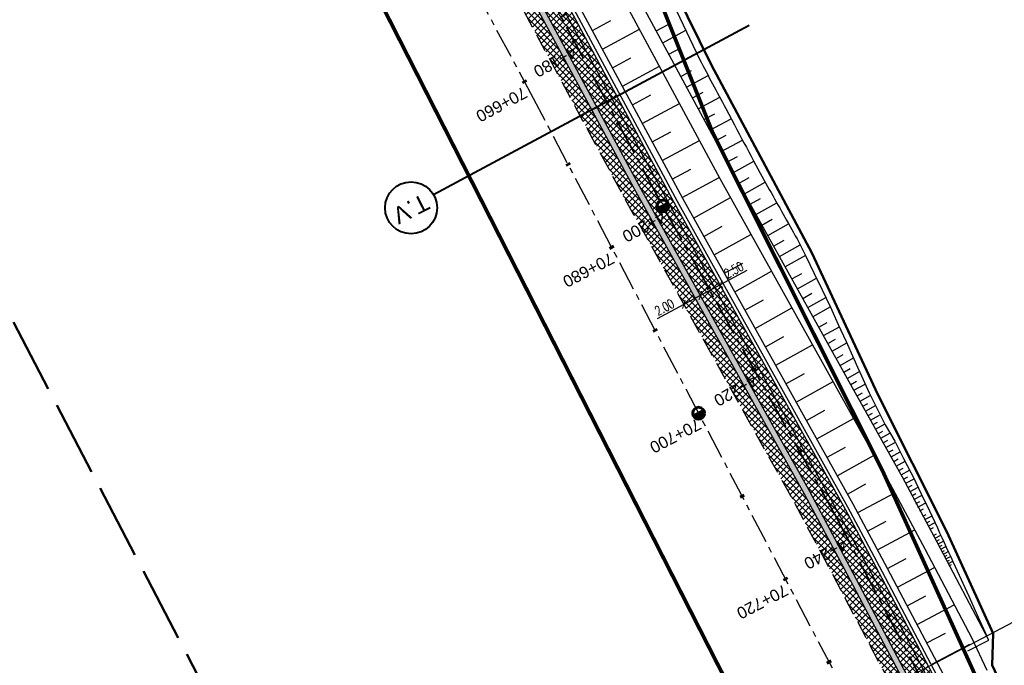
# Model space of a CAD drawing. Header units: metres. Extents: x 7529615 to 7533751, y 5721195 to 5727898.
# Tile 7 of 138: x 7531600 to 7531706, y 5724037 to 5724106. Entities that reach past the tile are written whole.
import ezdxf
from ezdxf.enums import TextEntityAlignment as Align

# ---------------------------------------------------------------- set-up
doc = ezdxf.new("R2010")
doc.units = ezdxf.units.M
doc.header["$PDMODE"] = 1
doc.header["$PDSIZE"] = 0.3
for name, pattern in [('CENTER', [50.8, 31.75, -6.35, 6.35, -6.35]), ('CENTER2', [28.575, 19.05, -3.175, 3.175, -3.175]), ('HIDDEN', [9.525, 6.35, -3.175]), ('L_0_09', [2.5, 2, -0.5])]:
    doc.linetypes.add(name, pattern=pattern)
for name, color, linetype in [('C-DROGI-SYTUACJA-ETYKIETY', 7, 'Continuous'), ('D-hatch-pobocza', 131, 'Continuous'), ('D-otw-geotechniczne', 4, 'Continuous'), ('D-pobocza', 60, 'Continuous'), ('D-skarpa', 2, 'Continuous'), ('D-skarpa-kreskowanie', 2, 'Continuous'), ('D-wymiary', 1, 'Continuous')]:
    doc.layers.add(name, color=color, linetype=linetype)
for name, color, linetype, lineweight in [('D-bariera-uliczna-typu-B-01', 1, 'FENCELINE1', 30), ('D-krawędzie', 3, 'Continuous', 30), ('D-obrzeża', 2, 'Continuous', 30), ('D-opisy', 2, 'Continuous', 30), ('D-oś', 2, 'CENTER', 30), ('D-pas-drogowy', 7, 'HIDDEN', 50), ('Sieci-KD-proj', 4, 'KANDESZCZ_X2', 30)]:
    doc.layers.add(name, color=color, linetype=linetype, lineweight=lineweight)
for name, color, linetype, lineweight, true_color in [('D-hatch-ciag-pieszo-rowerowy', 7, 'Continuous', 13, 0xff9f80), ('D-linia-podzialowa-ZRID', 7, 'Continuous', 50, 0x40ff00), ('D-typowe', 7, 'Continuous', 40, 0x0061c2), ('D-ścieki', 7, 'Continuous', 30, 0x0544ff), ('zakres-mdcp', 7, 'L_0_09', 50, 0xff05ff)]:
    doc.layers.add(name, color=color, linetype=linetype, lineweight=lineweight, true_color=true_color)
doc.layers.add('poprzeczki', color=7, linetype='Continuous', true_color=0x0000c7)
doc.styles.add('ARIAL', font='arial.ttf', dxfattribs={"height": 1})
doc.styles.add('DIMTEXT', font='simplex.shx', dxfattribs={"width": 0.7})
doc.styles.get("Standard").update_dxf_attribs({"font": 'arial.ttf'})
doc.linetypes.add('FENCELINE1', pattern='A,6.35,-2.54,[133,ltypeshp.shx,S=2.54,R=0,X=-2.54,Y=0],-2.54,25.4', length=36.83)
doc.linetypes.add('KANDESZCZ_X2', pattern='A,4.366477,-0.326302,["kd",DIMTEXT,S=1.28,R=0,X=0,Y=-0.405864],-2.036296,4.465198', length=11.194273)
doc.dimstyles.new('500', dxfattribs={"dimtxt": 1, "dimasz": 0.7, "dimexe": 0.2, "dimexo": 0.5, "dimgap": 0.2, "dimtad": 1, "dimrnd": 0.005, "dimzin": 0, "dimdsep": 46, "dimtxsty": 'DIMTEXT', "dimblk": 'ARCHTICK', "dimcen": 0, "dimclrd": 256, "dimclre": 256, "dimclrt": 2, "dimadec": 5, "dimazin": 0, "dimtfac": 1, "dimtofl": 0, "dimtmove": 0, "dimatfit": 3, "dimfxl": 1, "dimtolj": 1, "dimtzin": 0, "dimlwd": -1, "dimlwe": -1, "dimarcsym": 0})
pattern_1 = [(45, (0, 0), (-0.33675960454, 0.33675960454), []), (135, (0, 0), (-0.33675960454, -0.33675960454), [])]

# ---------------------------------------------------------------- blocks, each defined once
blk = doc.blocks.new('kilometraz')
at = {"linetype": 'ByBlock', "lineweight": -2}
blk.add_hatch(color=0, dxfattribs=at).paths.add_polyline_path([(0, -0.28125, 0.41421356), (0.28125, 0, 0.41421356), (0, 0.28125)])
at = {"color": 0, "linetype": 'ByBlock', "lineweight": -2}
blk.add_line((0, 0.28125), (0, -0.28125), dxfattribs=at)
blk.add_circle((0, 0), 0.28125, dxfattribs=at)
blk = doc.blocks.new('AeccTickLine')
at = {"color": 0, "linetype": 'ByBlock', "lineweight": -2}
blk.add_line((0, 1), (0, -1), dxfattribs=at)
blk = doc.blocks.new('_ArchTick')
at = {"color": 0, "linetype": 'ByBlock', "const_width": 0.15}
blk.add_lwpolyline([(-0.5, -0.5), (0.5, 0.5)], dxfattribs=at)
blk = doc.blocks.new('*D109')
at = {"layer": 'D-wymiary', "transparency": 16777216}
for p, q in [((7531675.38, 5724078.03), (7531678.22, 5724079.56)), ((7531673.21, 5724076.86), (7531675.38, 5724078.03)), ((7531675.61, 5724077.59), (7531675.47, 5724077.85)), ((7531673.44, 5724076.42), (7531673.3, 5724076.68))]:
    blk.add_line(p, q, dxfattribs=at)
at = {"layer": 'Defpoints', "color": 0, "transparency": 16777216}
for p in [(7531675.38, 5724078.03), (7531675.38, 5724078.03), (7531673.21, 5724076.86)]:
    blk.add_point(p, dxfattribs=at)
at = {"layer": 'D-wymiary', "transparency": 16777216, "xscale": 0.6999999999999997, "yscale": 0.6999999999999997, "zscale": 0.6999999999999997}
for p, rotation in [((7531675.38, 5724078.03), 28.28993288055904), ((7531673.21, 5724076.86), 208.289932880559)]:
    blk.add_blockref('_ArchTick', p, dxfattribs=dict(at, rotation=rotation))
at = {"layer": 'D-wymiary', "color": 2, "transparency": 16777216, "insert": (7531676.78, 5724079.58), "char_height": 1, "attachment_point": 5, "rotation": 28.2899, "style": 'DIMTEXT'}
blk.add_mtext('\\A1;2.50', dxfattribs=at)
blk = doc.blocks.new('*D110')
at = {"layer": 'D-wymiary', "transparency": 16777216}
for p, q in [((7531673.21, 5724076.86), (7531671.45, 5724075.91)), ((7531671.45, 5724075.91), (7531668.6, 5724074.38)), ((7531671.68, 5724075.47), (7531671.54, 5724075.74)), ((7531673.44, 5724076.42), (7531673.3, 5724076.68))]:
    blk.add_line(p, q, dxfattribs=at)
at = {"layer": 'Defpoints', "color": 0, "transparency": 16777216}
for p in [(7531673.21, 5724076.86), (7531671.45, 5724075.91), (7531671.45, 5724075.91)]:
    blk.add_point(p, dxfattribs=at)
at = {"layer": 'D-wymiary', "transparency": 16777216, "xscale": 0.6999999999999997, "yscale": 0.6999999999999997, "zscale": 0.6999999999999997}
for p, rotation in [((7531673.21, 5724076.86), 28.28993289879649), ((7531671.45, 5724075.91), 208.2899328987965)]:
    blk.add_blockref('_ArchTick', p, dxfattribs=dict(at, rotation=rotation))
at = {"layer": 'D-wymiary', "color": 2, "transparency": 16777216, "insert": (7531669.38, 5724075.6), "char_height": 1, "attachment_point": 5, "rotation": 28.2899, "style": 'DIMTEXT'}
blk.add_mtext('\\A1;2.00', dxfattribs=at)

msp = doc.modelspace()

# ---------------------------------------------------------------- hatches: boundary and pattern name
at = {"layer": 'D-hatch-ciag-pieszo-rowerowy'}
h = msp.add_hatch(dxfattribs=at)
h.set_pattern_fill('ANSI37', color=256, scale=0.15, style=0)
h.set_pattern_definition(pattern_1)
h.paths.add_polyline_path([(7531670.459, 5724086.719), (7531652.861, 5724119.415), (7531649.994, 5724119.544), (7531666.66, 5724088.578), (7531679.391, 5724065.76), (7531684.868, 5724055.947), (7531688.519, 5724049.118), (7531697.217, 5724032.629), (7531705.519, 5724016.848), (7531710.985, 5724006.444), (7531717.725, 5723993.613), (7531720.609, 5723993.497), (7531714.804, 5724004.546), (7531709.338, 5724014.95), (7531701.035, 5724030.733), (7531692.333, 5724047.23), (7531688.668, 5724054.085), (7531683.18, 5724063.918)])
at = {"layer": 'D-hatch-pobocza'}
h = msp.add_hatch(dxfattribs=at)
h.set_pattern_fill('ANSI37', color=256, scale=0.15, style=0)
h.set_pattern_definition(pattern_1)
h.paths.add_polyline_path([(7531641.558, 5724137.252), (7531638.974, 5724135.896), (7531641.007, 5724132.022), (7531664.906, 5724087.617), (7531677.644, 5724064.786), (7531683.112, 5724054.988), (7531686.753, 5724048.18), (7531695.448, 5724031.697), (7531703.749, 5724015.917), (7531709.214, 5724005.514), (7531719.389, 5723986.147), (7531726.295, 5723973), (7531732.741, 5723960.736), (7531735.13, 5723956.19), (7531735.64, 5723955.219), (7531738.921, 5723952.151), (7531736.413, 5723957.005), (7531736.306, 5723956.962), (7531727.535, 5723973.651), (7531720.628, 5723986.798), (7531710.454, 5724006.165), (7531704.988, 5724016.569), (7531696.686, 5724032.349), (7531687.989, 5724048.837), (7531684.341, 5724055.659), (7531678.867, 5724065.468), (7531666.134, 5724088.29), (7531645.571, 5724126.496, -0.0448988), (7531643.415, 5724131.539)])
at = {"layer": 'D-ścieki', "linetype": 'ByBlock', "true_color": 0x00cccc}
h = msp.add_hatch(color=132, dxfattribs=at)
edge = h.paths.add_edge_path()
edge.add_line((7531642.006, 5724137.812), (7531641.436, 5724137.627))
edge.add_line((7531641.436, 5724137.627), (7531643.415, 5724131.539))
edge.add_arc((7531672.516, 5724140.998), 30.6, 198.0068, 208.28993)
edge.add_line((7531645.571, 5724126.496), (7531666.134, 5724088.29))
edge.add_line((7531666.134, 5724088.29), (7531678.867, 5724065.468))
edge.add_line((7531678.867, 5724065.468), (7531684.341, 5724055.659))
edge.add_line((7531684.341, 5724055.659), (7531687.989, 5724048.837))
edge.add_line((7531687.989, 5724048.837), (7531696.686, 5724032.349))
edge.add_line((7531696.686, 5724032.349), (7531704.988, 5724016.569))
edge.add_line((7531704.988, 5724016.569), (7531710.454, 5724006.165))
edge.add_line((7531710.454, 5724006.165), (7531727.535, 5723973.651))
edge.add_line((7531727.535, 5723973.651), (7531736.306, 5723956.962))
edge.add_line((7531736.306, 5723956.962), (7531737.416, 5723957.405))
edge.add_line((7531737.416, 5723957.405), (7531737.21, 5723957.862))
edge.add_line((7531737.21, 5723957.862), (7531736.632, 5723957.631))
edge.add_line((7531736.632, 5723957.631), (7531728.066, 5723973.93))
edge.add_line((7531728.066, 5723973.93), (7531710.985, 5724006.444))
edge.add_line((7531710.985, 5724006.444), (7531705.519, 5724016.848))
edge.add_line((7531705.519, 5724016.848), (7531697.217, 5724032.629))
edge.add_line((7531697.217, 5724032.629), (7531688.519, 5724049.118))
edge.add_line((7531688.519, 5724049.118), (7531684.868, 5724055.947))
edge.add_line((7531684.868, 5724055.947), (7531679.391, 5724065.76))
edge.add_line((7531679.391, 5724065.76), (7531666.66, 5724088.578))
edge.add_line((7531666.66, 5724088.578), (7531646.099, 5724126.78))
edge.add_arc((7531672.516, 5724140.998), 30, 198.0068, 208.28993, ccw=False)
edge.add_line((7531643.985, 5724131.724), (7531642.012, 5724137.794))
edge.add_arc((7531613.482, 5724128.52), 30, 18.0068, 18.04311)

# ---------------------------------------------------------------- linework, layer by layer
at = {"layer": 'D-bariera-uliczna-typu-B-01', "color": 160, "ltscale": 0.1, "true_color": 0x3d3dff, "flags": 128}
msp.add_lwpolyline([(7531734.97, 5723966.915), (7531732.195, 5723972.195), (7531725.288, 5723985.341), (7531715.114, 5724004.709), (7531709.648, 5724015.113), (7531701.345, 5724030.896), (7531692.643, 5724047.394), (7531688.975, 5724054.253), (7531683.485, 5724064.088), (7531670.766, 5724086.887), (7531650.215, 5724125.07, -0.0448988), (7531648.302, 5724129.544), (7531645.094, 5724139.413)], format="xyb", dxfattribs=at)
at = {"layer": 'D-krawędzie', "linetype": 'HIDDEN', "ltscale": 0.3, "flags": 128}
msp.add_lwpolyline([(7530572.01, 5726166.06), (7530620.381, 5726072.761), (7530641.555, 5726032.008), (7530660.961, 5725995.07), (7530689.128, 5725941.54), (7530707.336, 5725907.032), (7530725.256, 5725873.093), (7530743.97, 5725837.654), (7530770.527, 5725787.119), (7530787.864, 5725754.267), (7530809.898, 5725712.542), (7530824.739, 5725684.389), (7530840.856, 5725653.693), (7530860.675, 5725616.154), (7530865.283, 5725607.394), (7530878.05, 5725583.08), (7530918.172, 5725507.178), (7530950.163, 5725446.305), (7530993.419, 5725364.265), (7531022.766, 5725308.719), (7531053.81, 5725249.872), (7531081.166, 5725197.875), (7531103.902, 5725154.541), (7531128.123, 5725108.448), (7531149.3, 5725068.25), (7531167.38, 5725033.767), (7531197.165, 5724976.988), (7531228.151, 5724918.034), (7531253.153, 5724870.491), (7531286.796, 5724806.654), (7531306.74, 5724768.665), (7531335.094, 5724714.652), (7531357.319, 5724672.439), (7531373.645, 5724641.454), (7531392.162, 5724605.999), (7531418.48, 5724555.853), (7531439.727, 5724515.582), (7531468.399, 5724461.077), (7531491.782, 5724416.528), (7531531.99, 5724339.833), (7531557.227, 5724291.659), (7531569.852, 5724267.577), (7531591.376, 5724226.548), (7531610.004, 5724191.103), (7531616.883, 5724177.999), (7531629.985, 5724153.025), (7531641.007, 5724132.022), (7531664.906, 5724087.617), (7531677.644, 5724064.786), (7531683.112, 5724054.988), (7531686.753, 5724048.18), (7531695.448, 5724031.697), (7531703.749, 5724015.917), (7531709.214, 5724005.514), (7531719.389, 5723986.147), (7531726.295, 5723973), (7531732.741, 5723960.736), (7531735.13, 5723956.19)], dxfattribs=at)
at = {"layer": 'D-linia-podzialowa-ZRID', "color": 12, "ltscale": 15, "true_color": 0xc70000}
msp.add_lwpolyline([(7531632.023, 5724196.486), (7531647.184, 5724166.153), (7531653.949, 5724152.618), (7531659.551, 5724133.399), (7531661.635, 5724128.621), (7531669.276, 5724111.873), (7531674.404, 5724101.435), (7531685.138, 5724081.408), (7531692.164, 5724066.27), (7531699.537, 5724051.637), (7531704.507, 5724040.774), (7531704.401, 5724037.369), (7531720.244, 5724003.738), (7531728.471, 5723986.877), (7531732.335, 5723979.026), (7531733.948, 5723975.639), (7531736.531, 5723969.984), (7531737.336, 5723968.519), (7531738.285, 5723967.699), (7531742.181, 5723962.346), (7531744.286, 5723958.616), (7531755.393, 5723944.193), (7531758.69, 5723936.76), (7531758.69, 5723936.76)], dxfattribs=at)
at = {"layer": 'D-obrzeża'}
msp.add_lwpolyline([(7531780.894, 5723900.509), (7531779.425, 5723903.067, 0.1186133), (7531777.818, 5723904.767), (7531765.06, 5723913.076, -0.2009158), (7531758.547, 5723922.659), (7531755.443, 5723937.941, 0.1118002), (7531751.816, 5723945.995), (7531743.065, 5723957.61, 0.0485965), (7531740.441, 5723960.466), (7531738.437, 5723962.263, -0.089262), (7531734.082, 5723967.852), (7531731.885, 5723972.032), (7531724.979, 5723985.179), (7531714.804, 5724004.546), (7531709.338, 5724014.95), (7531701.035, 5724030.733), (7531692.333, 5724047.23), (7531688.668, 5724054.085), (7531683.18, 5724063.918), (7531670.459, 5724086.719), (7531649.907, 5724124.904, -0.0448988), (7531647.969, 5724129.436), (7531644.775, 5724139.264)], format="xyb", dxfattribs=at)
at = {"layer": 'D-opisy'}
msp.add_line((7531696.435, 5724036.652), (7531729.512, 5724053.998), dxfattribs=at)
at = {"layer": 'D-oś', "ltscale": 0.1}
msp.add_lwpolyline([(7531812.381, 5723798.617), (7531655.397, 5724097.9), (7531637.916, 5724130.379), (7531626.886, 5724151.399), (7531613.784, 5724176.372), (7531606.906, 5724189.475), (7531588.276, 5724224.922), (7531566.752, 5724265.952), (7531554.126, 5724290.035), (7531528.89, 5724338.207), (7531488.683, 5724414.901), (7531465.302, 5724459.448)], dxfattribs=at)
at = {"layer": 'D-oś', "linetype": 'CENTER2', "lineweight": 35, "ltscale": 0.2}
msp.add_lwpolyline([(7531614.257, 5724194.443, -0.0425924), (7531617.003, 5724190.143), (7531641.087, 5724144.244, -0.0422623), (7531643.052, 5724139.579), (7531645.974, 5724130.59, 0.0448988), (7531648.088, 5724125.646), (7531669.363, 5724086.118), (7531687.571, 5724053.485), (7531733.076, 5723967.067, 0.0890601), (7531737.423, 5723961.493), (7531739.516, 5723959.617, -0.0485965), (7531742.14, 5723956.76), (7531750.648, 5723945.469, -0.1118002), (7531754.274, 5723937.414), (7531757.426, 5723921.898, 0.2009158), (7531763.94, 5723912.314), (7531771.974, 5723907.082, -0.1312282), (7531777.15, 5723901.327), (7531783.375, 5723889.12)], format="xyb", dxfattribs=at)
at = {"layer": 'D-pas-drogowy', "ltscale": 0.2, "flags": 128}
msp.add_lwpolyline([(7531633.019, 5724182.834, 0.4, 0.4, 0), (7531617.559, 5724211.608, 0.4, 0.4, 0), (7531566.784, 5724302.736, 0.4, 0.4, 0), (7531538.419, 5724356.47, 0.4, 0.4, 0), (7531526.32, 5724379.39, 0.4, 0.4, 0), (7531516.102, 5724393.607, 0.4, 0.4, 0.0014851), (7531513.78, 5724396.838, 0.4, 0.4, 0), (7531501.87, 5724413.41, 0.4, 0.4, 0), (7531474.926, 5724464.508, 0.4, 0.4, 0), (7531446.2, 5724518.992, 0.4, 0.4, 0), (7531424.962, 5724559.262, 0.4, 0.4, 0), (7531398.444, 5724609.566, 0.4, 0.4, 0), (7531379.647, 5724645.216, 0.4, 0.4, 0), (7531365.23, 5724672.56, 0.4, 0.4, 0), (7531341.306, 5724717.915, 0.4, 0.4, 0), (7531312.9, 5724771.789, 0.4, 0.4, 0), (7531292.591, 5724810.307, 0.4, 0.4, 0), (7531259.392, 5724873.271, 0.4, 0.4, 0), (7531233.74, 5724921.923, 0.4, 0.4, 0), (7531203.073, 5724980.092, 0.4, 0.4, 0), (7531173.471, 5725036.225, 0.4, 0.4, 0), (7531168.27, 5725046.09, 0.4, 0.4, 0), (7531172.29, 5725062.58, 0.4, 0.4, 0), (7531166.31, 5725074.58, 0.4, 0.4, 0), (7531150.32, 5725079.6, 0.4, 0.4, 0), (7531141.5, 5725096.43, 0.4, 0.4, 0), (7531109.312, 5725157.814, 0.4, 0.4, 0), (7531086.641, 5725201.048, 0.4, 0.4, 0), (7531059.198, 5725253.384, 0.4, 0.4, 0), (7531028.207, 5725312.489, 0.4, 0.4, 0), (7530999.105, 5725367.99, 0.4, 0.4, 0), (7530956.248, 5725449.725, 0.4, 0.4, 0), (7530924.398, 5725510.464, 0.4, 0.4, 0), (7530897.51, 5725561.74, 0.4, 0.4, 0), (7530894.46, 5725566.14, 0.4, 0.4, 0), (7530892.16, 5725570.49, 0.4, 0.4, 0), (7530869.363, 5725613.307, 0.4, 0.4, 0), (7530861.694, 5725627.705, 0.4, 0.4, 0), (7530852.74, 5725644.52, 0.4, 0.4, 0), (7530831.51, 5725684.2, 0.4, 0.4, 0), (7530811.13, 5725722.52, 0.4, 0.4, 0), (7530792.348, 5725757.941, 0.4, 0.4, 0), (7530768.03, 5725803.8, 0.4, 0.4, 0), (7530748.769, 5725840.179, 0.4, 0.4, 0), (7530727.7, 5725879.97, 0.4, 0.4, 0), (7530712.098, 5725909.545, 0.4, 0.4, 0), (7530693.644, 5725944.645, 0.4, 0.4, 0), (7530665.702, 5725997.539, 0.4, 0.4, 0), (7530641.76, 5726042.88, 0.4, 0.4, 0), (7530616.5, 5726091.48, 0.4, 0.4, 0), (7530604.628, 5726114.32, 0.4, 0.4, -0.0077628), (7530602.5, 5726118.43, 0.4, 0.4, 0), (7530603.992, 5726123.395, 0.4, 0.4, 0), (7530606.53, 5726131.84, 0.4, 0.4, 0), (7530603.27, 5726136.83, 0.4, 0.4, 0), (7530593.776, 5726151.369, 0.4, 0.4, 0), (7530590.203, 5726156.84, 0.4, 0.4, 0), (7530583.3, 5726167.41, 0.4, 0.4, 0), (7530580.578, 5726170.428, 0.4, 0.4, 0), (7530575.85, 5726175.67, 0.4, 0.4, 0), (7530569.01, 5726186.66, 0.4, 0.4, 0), (7530562.555, 5726199.189, 0.4, 0.4, 0), (7530555.67, 5726211.39, 0.4, 0.4, 0), (7530548.29, 5726224.23, 0.4, 0.4, 0), (7530540.58, 5726237.71, 0.4, 0.4, 0), (7530532.68, 5726252.65, 0.4, 0.4, 0), (7530524.06, 5726269.35, 0.4, 0.4, 0), (7530502.82, 5726309.91, 0.4, 0.4, 0), (7530488.83, 5726336.63, 0.4, 0.4, 0), (7530466.03, 5726380.16, 0.4, 0.4, 0), (7530438.47, 5726432.77, 0.4, 0.4, 0), (7530424.53, 5726459.09, 0.4, 0.4, 0), (7530401.63, 5726502.97, 0.4, 0.4, 0), (7530383.38, 5726538.06, 0.4, 0.4, 0), (7530353.97, 5726593.52, 0.4, 0.4, 0), (7530338.47, 5726622.74, 0.4, 0.4, 0), (7530322.01, 5726653.88, 0.4, 0.4, 0), (7530297.54, 5726700.33, 0.4, 0.4, 0), (7530287.38, 5726719.6, 0.4, 0.4, 0), (7530285.95, 5726722.316, 0.4, 0.4, 0), (7530280.26, 5726733.12, 0.4, 0.4, 0), (7530266.73, 5726758.74, 0.4, 0.4, 0), (7530260.42, 5726770.47, 0.4, 0.4, 0), (7530253.25, 5726783.82, 0.4, 0.4, 0), (7530244.95, 5726799.33, 0.4, 0.4, 0), (7530239.39, 5726808.49, 0.4, 0.4, 0), (7530238.29, 5726807.9, 0.4, 0.4, 0), (7530218.11, 5726850.67, 0.4, 0.4, 0), (7530175.907, 5726928.168, 0.4, 0.4, 0), (7530096.68, 5727076.15, 0.4, 0.4, 0), (7530094.68, 5727079.89, 0.4, 0.4, 0), (7530064.597, 5727135.523, 0.4, 0.4, 0), (7530046.731, 5727168.892, 0.4, 0.4, 0), (7530025.803, 5727208.461, 0.4, 0.4, 0), (7530012.847, 5727232.979, 0.4, 0.4, 0), (7529994.15, 5727268.45, 0.4, 0.4, 0), (7529981.671, 5727291.93, 0.4, 0.4, 0), (7529949.89, 5727351.73, 0.4, 0.4, 0), (7529924.75, 5727399.03, 0.4, 0.4, 0), (7529915.516, 5727417.1, 0.4, 0.4, 0), (7529885.83, 5727475.19, 0.4, 0.4, 0), (7529862.56, 5727519.97, 0.4, 0.4, 0), (7529852.985, 5727538.191, 0.4, 0.4, 0), (7529836.513, 5727569.511, 0.4, 0.4, 0), (7529815.369, 5727609.141, 0.4, 0.4, 0), (7529792.795, 5727651.247, 0.4, 0.4, 0), (7529774.199, 5727685.858, 0.4, 0.4, 0), (7529746.966, 5727736.059, 0.4, 0.4, 0), (7529733.92, 5727757.62, 0.4, 0.4, 0), (7529708.607, 5727806.389, 0.4, 0.4, 0), (7529688.492, 5727796.345, 0.4, 0.4, 0), (7529723.55, 5727729.88, 0.4, 0.4, 0), (7529725.42, 5727730.2, 0.4, 0.4, 0), (7529735.38, 5727711.28, 0.4, 0.4, 0), (7529739.21, 5727707.77, 0.4, 0.4, 0), (7529753.31, 5727681.13, 0.4, 0.4, 0), (7529755.178, 5727682.114, 0.4, 0.4, 0), (7529792.102, 5727611.923, 0.4, 0.4, 0), (7529811.741, 5727574.662, 0.4, 0.4, 0), (7529835.194, 5727530.193, 0.4, 0.4, 0), (7529857.56, 5727487.787, 0.4, 0.4, 0), (7529875.155, 5727454.426, 0.4, 0.4, 0), (7529890.63, 5727425.131, 0.4, 0.4, 0), (7529900.671, 5727406.159, 0.4, 0.4, 0), (7529953.284, 5727306.747, 0.4, 0.4, 0), (7529983.208, 5727250.207, 0.4, 0.4, 0), (7530015.379, 5727189.42, 0.4, 0.4, 0), (7530062.319, 5727099.625, 0.4, 0.4, 0), (7530100.06, 5727027.16, 0.4, 0.4, 0), (7530105.06, 5727018.32, 0.4, 0.4, 0), (7530143.175, 5726945.066, 0.4, 0.4, 0), (7530170.547, 5726892.961, 0.4, 0.4, 0), (7530195.92, 5726850.75, 0.4, 0.4, 0), (7530194.71, 5726849.15, 0.4, 0.4, 0), (7530197.22, 5726845.06, 0.4, 0.4, 0), (7530254.03, 5726738.21, 0.4, 0.4, 0), (7530261.371, 5726724.163, 0.4, 0.4, 0), (7530281.54, 5726685.57, 0.4, 0.4, 0), (7530289.214, 5726671.967, 0.4, 0.4, 0), (7530300.51, 5726651.778, 0.4, 0.4, 0), (7530303.939, 5726645.168, 0.4, 0.4, 0), (7530334.708, 5726583.665, 0.4, 0.4, 0), (7530397.759, 5726458.5, 0.4, 0.4, 0), (7530450.41, 5726357.28, 0.4, 0.4, 0), (7530482.4, 5726303.41, 0.4, 0.4, 0), (7530483.688, 5726301.003, 0.4, 0.4, 0), (7530491.35, 5726283.94, 0.4, 0.4, 0), (7530512.67, 5726243.78, 0.4, 0.4, 0), (7530529.43, 5726209.46, 0.4, 0.4, 0), (7530571.29, 5726130.56, 0.4, 0.4, 0), (7530581.28, 5726107.21, 0.4, 0.4, 0), (7530591.16, 5726088.44, 0.4, 0.4, 0), (7530597.42, 5726080.68, 0.4, 0.4, 0), (7530607.21, 5726063.51, 0.4, 0.4, 0), (7530610.82, 5726061.93, 0.4, 0.4, 0), (7530634.935, 5726016.147, 0.4, 0.4, 0), (7530642.914, 5726001.078, 0.4, 0.4, 0), (7530695.12, 5725902.09, 0.4, 0.4, 0), (7530708.718, 5725876.303, 0.4, 0.4, 0), (7530755.54, 5725787.51, 0.4, 0.4, 0), (7530802.56, 5725694.925, 0.4, 0.4, 0), (7530840.085, 5725624.059, 0.4, 0.4, 0), (7530865.243, 5725577.494, 0.4, 0.4, 0), (7530914.557, 5725484.684, 0.4, 0.4, 0), (7530964.182, 5725390.836, 0.4, 0.4, 0), (7531008.007, 5725307.954, 0.4, 0.4, 0), (7531059.253, 5725211.041, 0.4, 0.4, 0), (7531127.66, 5725081.67, 0.4, 0.4, 0), (7531345.12, 5724669.94, 0.4, 0.4, 0), (7531388.464, 5724586.93, 0.4, 0.4, 0), (7531412.35, 5724541.183, 0.4, 0.4, 0), (7531482.09, 5724407.62, 0.4, 0.4, 0), (7531504.02, 5724366.79, 0.4, 0.4, 0), (7531519.374, 5724337.52, 0.4, 0.4, 0), (7531563.749, 5724252.932, 0.4, 0.4, 0), (7531602.175, 5724179.681, 0.4, 0.4, 0), (7531619.177, 5724147.204, 0.4, 0.4, 0), (7531625.038, 5724135.635, 0.4, 0.4, 0), (7531656.796, 5724073.316, 0.4, 0.4, 0), (7531675.12, 5724037.36, 0.4, 0.4, 0), (7531682.71, 5724022.92, 0.4, 0.4, 0), (7531705.565, 5723979.811, 0.4, 0.4, 0), (7531736.606, 5723921.262, 0.4, 0.4, 0), (7531750.46, 5723895.13, 0.4, 0.4, 0), (7531740.77, 5723886.56, 0.4, 0.4, 0), (7531732.86, 5723885, 0.4, 0.4, 0), (7531722.18, 5723887.77, 0.4, 0.4, 0), (7531729.87, 5723862.17, 0.4, 0.4, 0), (7531742.92, 5723861.93, 0.4, 0.4, 0), (7531763.71, 5723859.52, 0.4, 0.4, 0), (7531768.42, 5723854.12, 0.4, 0.4, 0), (7531787.42, 5723817.97, 0.4, 0.4, 0), (7531795.57, 5723809.82, 0.4, 0.4, 0), (7531816.347, 5723819.85, 0.4, 0.4, 0), (7531816.347, 5723819.85, 0.4, 0.4, 0), (7531805.06, 5723843.23, 0.4, 0.4, 0), (7531803.61, 5723886.23, 0.4, 0.4, 0), (7531803.61, 5723886.23, 0.4, 0.4, 0), (7531780.08, 5723929.25, 0.4, 0.4, 0), (7531758.69, 5723936.76, 0.4, 0.4, 0), (7531749.359, 5723946.412, 0.4, 0.4, 0), (7531742.71, 5723953.29, 0.4, 0.4, 0), (7531735.177, 5723967.878, 0.4, 0.4, 0), (7531722.37, 5723992.68, 0.4, 0.4, 0), (7531705.042, 5724030.886, 0.4, 0.4, 0), (7531699.47, 5724043.17, 0.4, 0.4, 0), (7531692.69, 5724058.11, 0.4, 0.4, 0), (7531679.672, 5724084.017, 0.4, 0.4, 0), (7531674.55, 5724094.21, 0.4, 0.4, 0), (7531666.633, 5724114.003, 0.4, 0.4, 0), (7531649, 5724153.82, 0.4, 0.4, 0), (7531641.49, 5724149.34, 0.4, 0.4, 0), (7531626.04, 5724179.34, 0.4, 0.4, 0), (7531633.03, 5724182.84, 0, 0, 0)], format="xyseb", dxfattribs=at)
at = {"layer": 'D-pobocza'}
msp.add_lwpolyline([(7531735.523, 5723966.409), (7531735.521, 5723967.335), (7531735.12, 5723968.011), (7531734.925, 5723968.397), (7531732.77, 5723972.497), (7531725.864, 5723985.644), (7531715.689, 5724005.011), (7531710.223, 5724015.415), (7531701.92, 5724031.199), (7531693.217, 5724047.699), (7531689.545, 5724054.564), (7531684.053, 5724064.405), (7531671.336, 5724087.199), (7531650.788, 5724125.378, -0.0448988), (7531648.92, 5724129.745), (7531645.699, 5724139.654)], format="xyb", dxfattribs=at)
at = {"layer": 'D-skarpa', "linetype": 'Continuous'}
for p, q in [((7531654.75, 5724127.51), (7531675.282, 5724089.362)), ((7531676.598, 5724090.083), (7531656.071, 5724128.221)), ((7531675.282, 5724089.362), (7531687.983, 5724066.598)), ((7531689.292, 5724067.329), (7531676.598, 5724090.083)), ((7531694.811, 5724057.441), (7531689.292, 5724067.329)), ((7531687.983, 5724066.598), (7531693.495, 5724056.722)), ((7531698.516, 5724050.513), (7531694.811, 5724057.441)), ((7531693.495, 5724056.722), (7531697.191, 5724049.809)), ((7531704.025, 5724040.068), (7531698.516, 5724050.513)), ((7531697.191, 5724049.809), (7531702.228, 5724040.255)), ((7531697.191, 5724049.809), (7531702.228, 5724040.255)), ((7531701.808, 5724038.906), (7531704.025, 5724040.068))]:
    msp.add_line(p, q, dxfattribs=at)
msp.add_lwpolyline([(7531668.547, 5724111.69), (7531673.118, 5724102.086, -0.0006665), (7531675.919, 5724096.828), (7531676.859, 5724095.065, -0.0004466), (7531678.889, 5724091.246), (7531679.616, 5724089.917), (7531680.578, 5724088.179, -0.0006482), (7531683.545, 5724082.914), (7531684.467, 5724081.073), (7531685.351, 5724079.266), (7531686.233, 5724077.46), (7531687.116, 5724075.627), (7531687.952, 5724073.775), (7531688.776, 5724071.942), (7531689.599, 5724070.109), (7531690.011, 5724069.192), (7531690.422, 5724068.273), (7531691.234, 5724066.448), (7531692.95, 5724063.042), (7531693.987, 5724061.299), (7531694.933, 5724059.465), (7531695.712, 5724057.945), (7531695.94, 5724057.497), (7531696.814, 5724055.668), (7531697.678, 5724053.856), (7531698.537, 5724052.035, -0.0005144), (7531700.436, 5724047.92), (7531701.899, 5724044.741), (7531702.727, 5724042.903), (7531703.806, 5724040.482)], format="xyb", dxfattribs=at)
at = {"layer": 'D-skarpa', "linetype": 'Continuous', "elevation": -1.522}
msp.add_lwpolyline([(7531702.228, 5724040.255), (7531703.82, 5724036.841)], dxfattribs=at)
at = {"layer": 'D-skarpa-kreskowanie'}
for p, q in [((7531661.681, 5724105.139), (7531663.662, 5724106.205)), ((7531661.681, 5724105.139), (7531663.662, 5724106.205)), ((7531661.681, 5724105.139), (7531663.662, 5724106.205)), ((7531662.747, 5724103.157), (7531666.71, 5724105.29)), ((7531662.747, 5724103.157), (7531666.71, 5724105.29)), ((7531662.747, 5724103.157), (7531666.71, 5724105.29)), ((7531668.508, 5724105.113), (7531669.77, 5724105.791)), ((7531668.508, 5724105.113), (7531669.77, 5724105.791)), ((7531669.187, 5724103.851), (7531671.647, 5724105.175)), ((7531669.187, 5724103.851), (7531671.647, 5724105.175)), ((7531669.849, 5724102.622), (7531671.048, 5724103.267)), ((7531669.849, 5724102.622), (7531671.048, 5724103.267)), ((7531663.813, 5724101.176), (7531665.795, 5724102.242)), ((7531663.813, 5724101.176), (7531665.795, 5724102.242)), ((7531663.813, 5724101.176), (7531665.795, 5724102.242)), ((7531670.495, 5724101.422), (7531672.834, 5724102.681)), ((7531670.495, 5724101.422), (7531672.834, 5724102.681)), ((7531664.88, 5724099.195), (7531668.842, 5724101.327)), ((7531664.88, 5724099.195), (7531668.842, 5724101.327)), ((7531664.88, 5724099.195), (7531668.842, 5724101.327)), ((7531671.124, 5724100.253), (7531672.278, 5724100.874)), ((7531671.124, 5724100.253), (7531672.278, 5724100.874)), ((7531671.745, 5724099.098), (7531674.05, 5724100.339)), ((7531671.745, 5724099.098), (7531674.05, 5724100.339)), ((7531665.946, 5724097.213), (7531667.927, 5724098.28)), ((7531665.946, 5724097.213), (7531667.927, 5724098.28)), ((7531665.946, 5724097.213), (7531667.927, 5724098.28)), ((7531672.366, 5724097.946), (7531673.516, 5724098.565)), ((7531672.366, 5724097.946), (7531673.516, 5724098.565)), ((7531672.985, 5724096.796), (7531675.279, 5724098.031)), ((7531672.985, 5724096.796), (7531675.279, 5724098.031)), ((7531667.012, 5724095.232), (7531670.975, 5724097.365)), ((7531667.012, 5724095.232), (7531670.975, 5724097.365)), ((7531667.012, 5724095.232), (7531670.975, 5724097.365)), ((7531673.602, 5724095.648), (7531674.746, 5724096.264)), ((7531673.602, 5724095.648), (7531674.746, 5724096.264)), ((7531674.218, 5724094.504), (7531676.502, 5724095.733)), ((7531674.218, 5724094.504), (7531676.502, 5724095.733)), ((7531668.079, 5724093.251), (7531670.06, 5724094.317)), ((7531668.079, 5724093.251), (7531670.06, 5724094.317)), ((7531668.079, 5724093.251), (7531670.06, 5724094.317)), ((7531674.833, 5724093.362), (7531675.972, 5724093.976)), ((7531674.833, 5724093.362), (7531675.972, 5724093.976)), ((7531669.145, 5724091.27), (7531673.108, 5724093.402)), ((7531669.145, 5724091.27), (7531673.108, 5724093.402)), ((7531669.145, 5724091.27), (7531673.108, 5724093.402)), ((7531675.446, 5724092.222), (7531677.72, 5724093.446)), ((7531675.446, 5724092.222), (7531677.72, 5724093.446)), ((7531676.058, 5724091.085), (7531677.192, 5724091.696)), ((7531676.058, 5724091.085), (7531677.192, 5724091.696)), ((7531676.671, 5724089.952), (7531678.913, 5724091.203)), ((7531676.671, 5724089.952), (7531678.913, 5724091.203)), ((7531670.208, 5724089.295), (7531672.189, 5724090.361)), ((7531670.208, 5724089.295), (7531672.189, 5724090.361)), ((7531670.208, 5724089.295), (7531672.189, 5724090.361)), ((7531671.274, 5724087.314), (7531675.237, 5724089.447)), ((7531671.274, 5724087.314), (7531675.237, 5724089.447)), ((7531671.274, 5724087.314), (7531675.237, 5724089.447)), ((7531677.296, 5724088.831), (7531678.412, 5724089.454)), ((7531677.296, 5724088.831), (7531678.412, 5724089.454)), ((7531677.915, 5724087.721), (7531680.143, 5724088.964)), ((7531677.915, 5724087.721), (7531680.143, 5724088.964)), ((7531672.496, 5724085.119), (7531676.426, 5724087.312)), ((7531672.496, 5724085.119), (7531676.426, 5724087.312)), ((7531672.496, 5724085.119), (7531676.426, 5724087.312)), ((7531678.537, 5724086.607), (7531679.65, 5724087.228)), ((7531678.537, 5724086.607), (7531679.65, 5724087.228)), ((7531679.158, 5724085.494), (7531681.391, 5724086.739)), ((7531679.158, 5724085.494), (7531681.391, 5724086.739)), ((7531673.592, 5724083.154), (7531675.557, 5724084.251)), ((7531673.592, 5724083.154), (7531675.557, 5724084.251)), ((7531673.592, 5724083.154), (7531675.557, 5724084.251)), ((7531679.781, 5724084.377), (7531680.9, 5724085.002)), ((7531679.781, 5724084.377), (7531680.9, 5724085.002)), ((7531680.405, 5724083.259), (7531682.647, 5724084.51)), ((7531680.405, 5724083.259), (7531682.647, 5724084.51)), ((7531674.689, 5724081.19), (7531678.618, 5724083.382)), ((7531674.689, 5724081.19), (7531678.618, 5724083.382)), ((7531674.689, 5724081.19), (7531678.618, 5724083.382)), ((7531681.031, 5724082.137), (7531682.154, 5724082.764)), ((7531681.031, 5724082.137), (7531682.154, 5724082.764)), ((7531681.657, 5724081.014), (7531683.876, 5724082.252)), ((7531681.657, 5724081.014), (7531683.876, 5724082.252)), ((7531684.445, 5724081.115), (7531682.276, 5724079.905)), ((7531684.445, 5724081.115), (7531682.276, 5724079.905)), ((7531675.785, 5724079.225), (7531677.75, 5724080.321)), ((7531675.785, 5724079.225), (7531677.75, 5724080.321)), ((7531675.785, 5724079.225), (7531677.75, 5724080.321)), ((7531676.881, 5724077.26), (7531680.811, 5724079.452)), ((7531676.881, 5724077.26), (7531680.811, 5724079.452)), ((7531676.881, 5724077.26), (7531680.811, 5724079.452)), ((7531682.991, 5724078.624), (7531684.041, 5724079.21)), ((7531682.991, 5724078.624), (7531684.041, 5724079.21)), ((7531683.577, 5724077.573), (7531685.62, 5724078.714)), ((7531683.577, 5724077.573), (7531685.62, 5724078.714)), ((7531684.147, 5724076.552), (7531685.141, 5724077.106)), ((7531684.147, 5724076.552), (7531685.141, 5724077.106)), ((7531677.977, 5724075.295), (7531679.942, 5724076.391)), ((7531677.977, 5724075.295), (7531679.942, 5724076.391)), ((7531677.977, 5724075.295), (7531679.942, 5724076.391)), ((7531684.701, 5724075.558), (7531686.63, 5724076.634)), ((7531684.701, 5724075.558), (7531686.63, 5724076.634)), ((7531679.074, 5724073.33), (7531683.003, 5724075.522)), ((7531679.074, 5724073.33), (7531683.003, 5724075.522)), ((7531679.074, 5724073.33), (7531683.003, 5724075.522)), ((7531687.11, 5724075.637), (7531685.24, 5724074.594)), ((7531687.11, 5724075.637), (7531685.24, 5724074.594)), ((7531685.869, 5724073.465), (7531686.756, 5724073.96)), ((7531685.869, 5724073.465), (7531686.756, 5724073.96)), ((7531686.364, 5724072.578), (7531688.062, 5724073.525)), ((7531686.364, 5724072.578), (7531688.062, 5724073.525)), ((7531680.17, 5724071.365), (7531682.135, 5724072.461)), ((7531680.17, 5724071.365), (7531682.135, 5724072.461)), ((7531680.17, 5724071.365), (7531682.135, 5724072.461)), ((7531681.266, 5724069.4), (7531685.196, 5724071.593)), ((7531681.266, 5724069.4), (7531685.196, 5724071.593)), ((7531681.266, 5724069.4), (7531685.196, 5724071.593)), ((7531686.838, 5724071.729), (7531687.65, 5724072.182)), ((7531686.838, 5724071.729), (7531687.65, 5724072.182)), ((7531687.291, 5724070.916), (7531688.846, 5724071.784)), ((7531687.291, 5724070.916), (7531688.846, 5724071.784)), ((7531687.725, 5724070.139), (7531688.468, 5724070.554)), ((7531687.725, 5724070.139), (7531688.468, 5724070.554)), ((7531688.139, 5724069.395), (7531689.562, 5724070.189)), ((7531688.139, 5724069.395), (7531689.562, 5724070.189)), ((7531682.362, 5724067.435), (7531684.327, 5724068.532)), ((7531682.362, 5724067.435), (7531684.327, 5724068.532)), ((7531682.362, 5724067.435), (7531684.327, 5724068.532)), ((7531688.536, 5724068.684), (7531689.216, 5724069.064)), ((7531688.536, 5724068.684), (7531689.216, 5724069.064)), ((7531688.915, 5724068.004), (7531690.215, 5724068.73)), ((7531688.915, 5724068.004), (7531690.215, 5724068.73)), ((7531683.459, 5724065.47), (7531687.388, 5724067.663)), ((7531683.459, 5724065.47), (7531687.388, 5724067.663)), ((7531683.459, 5724065.47), (7531687.388, 5724067.663)), ((7531689.278, 5724067.355), (7531689.899, 5724067.701)), ((7531689.278, 5724067.355), (7531689.899, 5724067.701)), ((7531689.625, 5724066.734), (7531690.81, 5724067.395)), ((7531689.625, 5724066.734), (7531690.81, 5724067.395)), ((7531689.955, 5724066.141), (7531690.521, 5724066.457)), ((7531689.955, 5724066.141), (7531690.521, 5724066.457)), ((7531690.271, 5724065.575), (7531691.352, 5724066.178)), ((7531690.271, 5724065.575), (7531691.352, 5724066.178)), ((7531690.573, 5724065.035), (7531691.089, 5724065.322)), ((7531690.573, 5724065.035), (7531691.089, 5724065.322)), ((7531684.555, 5724063.506), (7531686.52, 5724064.602)), ((7531684.555, 5724063.506), (7531686.52, 5724064.602)), ((7531684.555, 5724063.506), (7531686.52, 5724064.602)), ((7531690.861, 5724064.519), (7531691.91, 5724065.105)), ((7531690.861, 5724064.519), (7531691.91, 5724065.105)), ((7531691.135, 5724064.027), (7531691.612, 5724064.293)), ((7531691.135, 5724064.027), (7531691.612, 5724064.293)), ((7531685.652, 5724061.541), (7531689.581, 5724063.734)), ((7531685.652, 5724061.541), (7531689.581, 5724063.734)), ((7531685.652, 5724061.541), (7531689.581, 5724063.734)), ((7531691.402, 5724063.55), (7531692.359, 5724064.084)), ((7531691.402, 5724063.55), (7531692.359, 5724064.084)), ((7531691.669, 5724063.071), (7531692.149, 5724063.339)), ((7531691.669, 5724063.071), (7531692.149, 5724063.339)), ((7531691.937, 5724062.591), (7531692.9, 5724063.129)), ((7531691.937, 5724062.591), (7531692.9, 5724063.129)), ((7531692.211, 5724062.102), (7531692.698, 5724062.374)), ((7531692.211, 5724062.102), (7531692.698, 5724062.374)), ((7531692.483, 5724061.615), (7531693.471, 5724062.166)), ((7531692.483, 5724061.615), (7531693.471, 5724062.166)), ((7531692.758, 5724061.12), (7531693.26, 5724061.4)), ((7531692.758, 5724061.12), (7531693.26, 5724061.4)), ((7531693.038, 5724060.619), (7531694.048, 5724061.183)), ((7531693.038, 5724060.619), (7531694.048, 5724061.183)), ((7531686.748, 5724059.576), (7531688.713, 5724060.673)), ((7531686.748, 5724059.576), (7531688.713, 5724060.673)), ((7531686.748, 5724059.576), (7531688.713, 5724060.673)), ((7531693.32, 5724060.114), (7531693.816, 5724060.392)), ((7531693.32, 5724060.114), (7531693.816, 5724060.392)), ((7531693.597, 5724059.618), (7531694.574, 5724060.163)), ((7531693.597, 5724059.618), (7531694.574, 5724060.163)), ((7531687.845, 5724057.612), (7531691.774, 5724059.805)), ((7531687.845, 5724057.612), (7531691.774, 5724059.805)), ((7531687.845, 5724057.612), (7531691.774, 5724059.805)), ((7531693.87, 5724059.13), (7531694.35, 5724059.398)), ((7531693.87, 5724059.13), (7531694.35, 5724059.398)), ((7531694.138, 5724058.649), (7531695.082, 5724059.176)), ((7531694.138, 5724058.649), (7531695.082, 5724059.176)), ((7531694.401, 5724058.177), (7531694.865, 5724058.436)), ((7531694.401, 5724058.177), (7531694.865, 5724058.436)), ((7531694.66, 5724057.714), (7531695.571, 5724058.222)), ((7531694.66, 5724057.714), (7531695.571, 5724058.222)), ((7531694.911, 5724057.256), (7531695.364, 5724057.499)), ((7531694.911, 5724057.256), (7531695.364, 5724057.499)), ((7531695.153, 5724056.803), (7531696.044, 5724057.28)), ((7531695.153, 5724056.803), (7531696.044, 5724057.28)), ((7531688.941, 5724055.647), (7531690.906, 5724056.744)), ((7531688.941, 5724055.647), (7531690.906, 5724056.744)), ((7531688.941, 5724055.647), (7531690.906, 5724056.744)), ((7531690.022, 5724053.674), (7531693.99, 5724055.795)), ((7531690.022, 5724053.674), (7531693.99, 5724055.795)), ((7531690.022, 5724053.674), (7531693.99, 5724055.795)), ((7531695.391, 5724056.358), (7531695.827, 5724056.591)), ((7531695.391, 5724056.358), (7531695.827, 5724056.591)), ((7531695.624, 5724055.922), (7531696.475, 5724056.378)), ((7531695.624, 5724055.922), (7531696.475, 5724056.378)), ((7531695.812, 5724055.476), (7531696.228, 5724055.698)), ((7531695.812, 5724055.476), (7531696.228, 5724055.698)), ((7531696.035, 5724055.06), (7531696.848, 5724055.494)), ((7531696.035, 5724055.06), (7531696.848, 5724055.494)), ((7531696.252, 5724054.653), (7531696.649, 5724054.866)), ((7531696.252, 5724054.653), (7531696.649, 5724054.866)), ((7531696.465, 5724054.256), (7531697.24, 5724054.671)), ((7531696.465, 5724054.256), (7531697.24, 5724054.671)), ((7531696.672, 5724053.868), (7531697.051, 5724054.071)), ((7531696.672, 5724053.868), (7531697.051, 5724054.071)), ((7531697.213, 5724053.67), (7531697.213, 5724053.67)), ((7531697.213, 5724053.67), (7531697.213, 5724053.67)), ((7531691.087, 5724051.681), (7531693.071, 5724052.742)), ((7531691.087, 5724051.681), (7531693.071, 5724052.742)), ((7531691.087, 5724051.681), (7531693.071, 5724052.742)), ((7531696.984, 5724053.285), (7531697.349, 5724053.48)), ((7531696.984, 5724053.285), (7531697.349, 5724053.48)), ((7531697.179, 5724052.92), (7531697.891, 5724053.3)), ((7531697.179, 5724052.92), (7531697.891, 5724053.3)), ((7531697.369, 5724052.564), (7531697.716, 5724052.749)), ((7531697.369, 5724052.564), (7531697.716, 5724052.749)), ((7531697.555, 5724052.217), (7531698.231, 5724052.579)), ((7531697.555, 5724052.217), (7531698.231, 5724052.579)), ((7531692.148, 5724049.697), (7531696.116, 5724051.819)), ((7531692.148, 5724049.697), (7531696.116, 5724051.819)), ((7531692.148, 5724049.697), (7531696.116, 5724051.819)), ((7531697.776, 5724051.897), (7531698.105, 5724052.073)), ((7531697.776, 5724051.897), (7531698.105, 5724052.073)), ((7531698.124, 5724051.246), (7531698.435, 5724051.413)), ((7531698.124, 5724051.246), (7531698.435, 5724051.413)), ((7531698.29, 5724050.935), (7531698.895, 5724051.258)), ((7531698.29, 5724050.935), (7531698.895, 5724051.258)), ((7531698.452, 5724050.632), (7531698.746, 5724050.789)), ((7531698.452, 5724050.632), (7531698.746, 5724050.789)), ((7531698.608, 5724050.338), (7531699.181, 5724050.64)), ((7531698.608, 5724050.338), (7531699.181, 5724050.64)), ((7531698.759, 5724050.052), (7531699.038, 5724050.199)), ((7531698.759, 5724050.052), (7531699.038, 5724050.199)), ((7531698.906, 5724049.773), (7531699.449, 5724050.059)), ((7531698.906, 5724049.773), (7531699.449, 5724050.059)), ((7531699.049, 5724049.501), (7531699.314, 5724049.641)), ((7531699.049, 5724049.501), (7531699.314, 5724049.641)), ((7531699.189, 5724049.237), (7531699.703, 5724049.508)), ((7531699.189, 5724049.237), (7531699.703, 5724049.508)), ((7531693.209, 5724047.713), (7531695.193, 5724048.774)), ((7531693.209, 5724047.713), (7531695.193, 5724048.774)), ((7531693.209, 5724047.713), (7531695.193, 5724048.774)), ((7531699.324, 5724048.98), (7531699.575, 5724049.112)), ((7531699.324, 5724048.98), (7531699.575, 5724049.112)), ((7531699.457, 5724048.729), (7531699.944, 5724048.986)), ((7531699.457, 5724048.729), (7531699.944, 5724048.986)), ((7531699.585, 5724048.486), (7531699.822, 5724048.611)), ((7531699.585, 5724048.486), (7531699.822, 5724048.611)), ((7531699.71, 5724048.249), (7531700.172, 5724048.492)), ((7531699.71, 5724048.249), (7531700.172, 5724048.492)), ((7531694.259, 5724045.723), (7531698.239, 5724047.823)), ((7531694.259, 5724045.723), (7531698.239, 5724047.823)), ((7531694.259, 5724045.723), (7531698.239, 5724047.823)), ((7531699.832, 5724048.018), (7531700.056, 5724048.136)), ((7531699.832, 5724048.018), (7531700.056, 5724048.136)), ((7531695.309, 5724043.733), (7531697.299, 5724044.783)), ((7531695.309, 5724043.733), (7531697.299, 5724044.783)), ((7531695.309, 5724043.733), (7531697.299, 5724044.783)), ((7531696.36, 5724041.74), (7531700.34, 5724043.84)), ((7531696.36, 5724041.74), (7531700.34, 5724043.84)), ((7531696.36, 5724041.74), (7531700.34, 5724043.84)), ((7531697.409, 5724039.75), (7531699.399, 5724040.8)), ((7531697.409, 5724039.75), (7531699.399, 5724040.8)), ((7531697.409, 5724039.75), (7531699.399, 5724040.8)), ((7531698.017, 5724037.527), (7531701.997, 5724039.626))]:
    msp.add_line(p, q, dxfattribs=at)
at = {"layer": 'D-typowe'}
msp.add_lwpolyline([(7531678.444, 5724105.679), (7531644.716, 5724087.598)], dxfattribs=at)
msp.add_circle((7531642.307, 5724086.217), 2.777, dxfattribs=at)
at = {"layer": 'D-ścieki'}
for points in [[(7531696.686, 5724032.349), (7531687.989, 5724048.837), (7531684.341, 5724055.659), (7531678.867, 5724065.468), (7531666.134, 5724088.29), (7531645.571, 5724126.496, -0.0448988), (7531643.415, 5724131.539), (7531641.436, 5724137.627), (7531642.008, 5724137.813)], [(7531642.006, 5724137.812, -0.0001584), (7531642.012, 5724137.794), (7531643.985, 5724131.724, 0.0448988), (7531646.099, 5724126.78), (7531666.66, 5724088.578), (7531679.391, 5724065.76), (7531684.868, 5724055.947), (7531688.519, 5724049.118), (7531697.217, 5724032.629)]]:
    msp.add_lwpolyline(points, format="xyb", dxfattribs=at)
at = {"layer": 'Sieci-KD-proj', "ltscale": 0.7, "flags": 128}
msp.add_lwpolyline([(7531506.529, 5724396.606), (7531510.681, 5724396.768), (7531518.174, 5724374.538), (7531526.013, 5724359.556), (7531537.352, 5724337.955), (7531552.219, 5724309.652), (7531564.45, 5724286.205), (7531574.31, 5724267.35), (7531591.209, 5724235.135), (7531606.389, 5724206.139), (7531610.933, 5724198.783), (7531616.745, 5724187.707, -0.1989123), (7531616.766, 5724187.478), (7531616.644, 5724187.087, 0.1989123), (7531616.665, 5724186.859), (7531627.418, 5724166.365), (7531638.172, 5724145.872, 0.1989124), (7531638.348, 5724145.725), (7531638.738, 5724145.603, -0.1989124), (7531638.915, 5724145.456), (7531644.767, 5724134.303), (7531648.019, 5724127.048), (7531660.61, 5724103.647), (7531676.602, 5724074.256), (7531694.712, 5724041.321), (7531705.945, 5724019.854), (7531727.553, 5723978.741), (7531737.714, 5723957.28), (7531739.251, 5723963.844)], format="xyb", dxfattribs=at)
at = {"layer": 'zakres-mdcp', "color": 202, "lineweight": 50, "ltscale": 4, "flags": 128}
msp.add_lwpolyline([(7531758.716, 5723850.032), (7531728.332, 5723851.794), (7531693.814, 5723894.136), (7531508.569, 5724248.602), (7531193.64, 5724847.394), (7530844.997, 5725516.068), (7530405.871, 5726335.327), (7530096.993, 5726929.301), (7529784.459, 5727520.373), (7529614.644, 5727842.41), (7529717.957, 5727897.667), (7529956.258, 5727449.278), (7530409.857, 5726589.568), (7530617.799, 5726197.499), (7530696.376, 5726240.903), (7530727.021, 5726177.862), (7530650.299, 5726135.481), (7530758.301, 5725929.636), (7531064.675, 5725351.856), (7531385.887, 5724741.515), (7531581.6, 5724370.323), (7531686.001, 5724174.745), (7531797.117, 5723955.134), (7531838.087, 5723957.501), (7531858.457, 5723931.987), (7531819.328, 5723892.549), (7531820.891, 5723857.614), (7531768.235, 5723832.41), (7531758.716, 5723850.032)], dxfattribs=at)

# ---------------------------------------------------------------- block references
at = {"layer": 'C-DROGI-SYTUACJA-ETYKIETY', "color": 2, "linetype": 'Continuous', "lineweight": 60, "xscale": 0.25, "yscale": 0.25, "zscale": 0.25}
for p, rotation in [((7531654.428, 5724099.7), 298.2899328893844), ((7531659.093, 5724090.854), 297.6784843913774), ((7531663.738, 5724081.999), 297.6784843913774), ((7531668.383, 5724073.143), 297.6784843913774), ((7531677.673, 5724055.432), 297.6784843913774), ((7531682.318, 5724046.576), 297.6784843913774), ((7531686.963, 5724037.72), 297.6784843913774)]:
    msp.add_blockref('AeccTickLine', p, dxfattribs=dict(at, rotation=rotation))
at = {"layer": 'C-DROGI-SYTUACJA-ETYKIETY', "color": 10, "linetype": 'Continuous', "lineweight": 60, "xscale": 2.249999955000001, "yscale": 2.249999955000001, "zscale": 2.249999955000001, "rotation": 297.6784843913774}
msp.add_blockref('kilometraz', (7531673.028, 5724064.287), dxfattribs=at)
at = {"layer": 'poprzeczki', "color": 2, "linetype": 'Continuous', "lineweight": 60, "xscale": 0.25, "yscale": 0.25, "zscale": 0.25}
for p, rotation in [((7531659.726, 5724104.023), 298.2899329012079), ((7531664.465, 5724095.217), 298.2899329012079), ((7531674.073, 5724077.677), 299.1606083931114), ((7531678.945, 5724068.944), 299.1606083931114), ((7531683.818, 5724060.211), 299.1606083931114), ((7531688.642, 5724051.452), 297.7699596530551), ((7531693.301, 5724042.604), 297.7699596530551)]:
    msp.add_blockref('AeccTickLine', p, dxfattribs=dict(at, rotation=rotation))
at = {"layer": 'poprzeczki', "color": 10, "linetype": 'Continuous', "lineweight": 60, "xscale": 2.249999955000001, "yscale": 2.249999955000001, "zscale": 2.249999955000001, "rotation": 298.2899329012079}
msp.add_blockref('kilometraz', (7531669.205, 5724086.412), dxfattribs=at)

# ---------------------------------------------------------------- texts
at = {"layer": 'C-DROGI-SYTUACJA-ETYKIETY', "color": 2}
for s, rotation, p in [('4+180', 208.28993, (7531659.573, 5724103.515)), ('70+660', 208.28993, (7531654.276, 5724099.192)), ('4+200', 208.28993, (7531669.052, 5724085.904)), ('70+680', 207.67848, (7531663.58, 5724081.492)), ('4+220', 209.16061, (7531678.801, 5724068.434)), ('70+700', 207.67848, (7531672.87, 5724063.781)), ('4+240', 207.76996, (7531688.484, 5724050.946)), ('70+720', 207.67848, (7531682.16, 5724046.07))]:
    msp.add_text(s, height=1.25, rotation=rotation, dxfattribs=at).set_placement(p)
at = {"layer": 'D-otw-geotechniczne', "linetype": 'Continuous', "insert": (7531657.888, 5724113.446), "char_height": 1.1, "attachment_point": 1, "rotation": 298, "style": 'ARIAL'}
msp.add_mtext_dynamic_manual_height_columns('OG-3.17\\Pgł.-6.0mb', width=9.91454, gutter_width=6, heights=[0], dxfattribs=at)
at = {"layer": 'D-typowe'}
msp.add_text('T.V', height=1.8, rotation=206.98201, dxfattribs=at).set_placement((7531642.299, 5724086.093), align=Align.MIDDLE)

# ---------------------------------------------------------------- dimensions: what is measured, and where the dimension line sits
at = {"layer": 'D-wymiary'}
dim = msp.add_aligned_dim(p1=(7531673.207, 5724076.86), p2=(7531675.376, 5724078.027), distance=0, text='2.50', dimstyle='500', dxfattribs=at)
dim.commit()
dim.dimension.update_dxf_attribs({"geometry": '*D109', "text_midpoint": (7531676.776, 5724079.576)})
dim = msp.add_aligned_dim(p1=(7531673.207, 5724076.86), p2=(7531671.445, 5724075.912), distance=0, dimstyle='500', dxfattribs=at)
dim.commit()
dim.dimension.update_dxf_attribs({"geometry": '*D110', "text_midpoint": (7531669.382, 5724075.596)})

doc.saveas('drawing.dxf')
